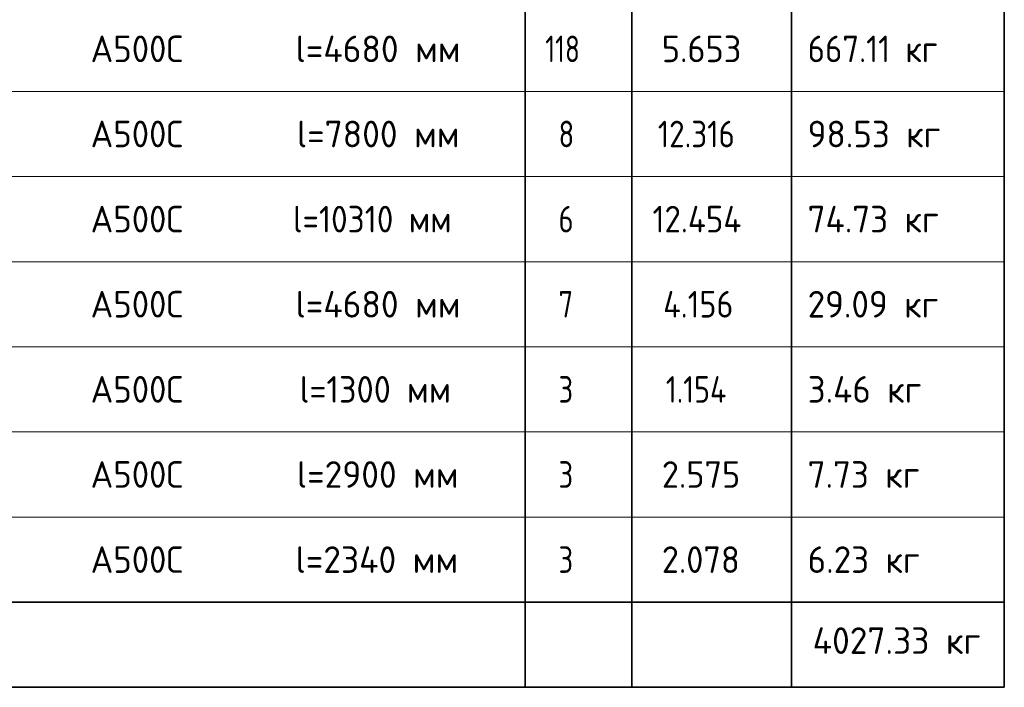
# Model space of a CAD drawing. Header units: metres. Extents: x -38 to 100, y -15 to 19.
# Tile 50 of 63: x 78.83 to 88.08, y -4.65 to 1.63. Entities that reach past the tile are written whole.
import ezdxf

# ---------------------------------------------------------------- set-up
doc = ezdxf.new("R2010")
doc.units = ezdxf.units.M
doc.styles.add('ISOCPEUR', font='txt')

msp = doc.modelspace()

# ---------------------------------------------------------------- linework, layer by layer
at = {"color": 7, "linetype": 'Continuous', "lineweight": 35, "transparency": 33554687}
for p, q in [((83.5842, 1.7519), (83.5842, 0.9519)), ((84.5842, 1.7519), (84.5842, 0.9519)), ((86.0842, 1.7519), (86.0842, 0.9519)), ((88.0842, 1.7519), (88.0842, 0.9519)), ((83.5842, 0.9519), (83.5842, 0.1519)), ((84.5842, 0.9519), (84.5842, 0.1519)), ((86.0842, 0.9519), (86.0842, 0.1519)), ((88.0842, 0.9519), (88.0842, 0.1519)), ((83.5842, 0.1519), (83.5842, -0.6481)), ((84.5842, 0.1519), (84.5842, -0.6481)), ((86.0842, 0.1519), (86.0842, -0.6481)), ((88.0842, 0.1519), (88.0842, -0.6481)), ((83.5842, -0.6481), (83.5842, -1.4481)), ((84.5842, -0.6481), (84.5842, -1.4481)), ((86.0842, -0.6481), (86.0842, -1.4481)), ((88.0842, -0.6481), (88.0842, -1.4481)), ((83.5842, -1.4481), (83.5842, -2.2481)), ((84.5842, -1.4481), (84.5842, -2.2481)), ((86.0842, -1.4481), (86.0842, -2.2481)), ((88.0842, -1.4481), (88.0842, -2.2481)), ((83.5842, -2.2481), (83.5842, -3.0481)), ((84.5842, -2.2481), (84.5842, -3.0481)), ((86.0842, -2.2481), (86.0842, -3.0481)), ((88.0842, -2.2481), (88.0842, -3.0481)), ((83.5842, -3.0481), (83.5842, -3.8481)), ((84.5842, -3.0481), (84.5842, -3.8481)), ((86.0842, -3.0481), (86.0842, -3.8481)), ((88.0842, -3.0481), (88.0842, -3.8481)), ((69.5842, -3.8481), (88.0842, -3.8481)), ((83.5842, -3.8481), (83.5842, -4.6481)), ((84.5842, -3.8481), (84.5842, -4.6481)), ((86.0842, -3.8481), (86.0842, -4.6481)), ((88.0842, -4.6481), (88.0842, -3.8481)), ((69.5842, -4.6481), (88.0842, -4.6481))]:
    msp.add_line(p, q, dxfattribs=at)
at = {"color": 7, "linetype": 'Continuous', "lineweight": 13, "transparency": 33554687}
for p, q in [((88.0842, 0.9519), (69.5842, 0.9519)), ((88.0842, 0.1519), (69.5842, 0.1519)), ((88.0842, -0.6481), (69.5842, -0.6481)), ((88.0842, -1.4481), (69.5842, -1.4481)), ((88.0842, -2.2481), (69.5842, -2.2481)), ((88.0842, -3.0481), (69.5842, -3.0481)), ((88.0842, -3.8481), (69.5842, -3.8481))]:
    msp.add_line(p, q, dxfattribs=at)

# ---------------------------------------------------------------- texts
at = {"color": 7, "linetype": 'Continuous', "lineweight": 35, "transparency": 33554687, "char_height": 0.25, "attachment_point": 7, "style": 'ISOCPEUR'}
for s, insert, width in [('\\W0.95;А500С', (79.5002, 1.2269), 1.042909), ('\\W0.97;l=4680 мм', (81.4267, 1.2269), 1.670194), ('\\W0.74;118', (83.7717, 1.2269), 0.517222), ('\\W0.94;5.653', (84.8667, 1.2269), 0.891677), ('\\W0.90;667.11 кг', (86.2367, 1.2269), 1.461696), ('\\W0.95;А500С', (79.5002, 0.4269), 1.042909), ('\\W0.97;l=7800 мм', (81.4392, 0.4269), 1.64508), ('\\W0.78;8', (83.8967, 0.4269), 0.272006), ('\\W0.85;12.316', (84.8292, 0.4269), 0.955676), ('\\W0.96;98.53 кг', (86.2367, 0.4269), 1.394319), ('\\W0.95;А500С', (79.5002, -0.3731), 1.042909), ('\\W0.91;l=10310 мм', (81.4017, -0.3731), 1.713491), ('\\W0.78;6', (83.8967, -0.3731), 0.272006), ('\\W0.90;12.454', (84.7792, -0.3731), 1.062472), ('\\W0.96;74.73 кг', (86.2367, -0.3731), 1.419458), ('\\W0.95;А500С', (79.5002, -1.1731), 1.042909), ('\\W0.97;l=4680 мм', (81.4267, -1.1731), 1.670194), ('\\W0.78;7', (83.8967, -1.1731), 0.272006), ('\\W0.88;4.156', (84.8792, -1.1731), 0.859762), ('\\W0.96;29.09 кг', (86.2367, -1.1731), 1.394319), ('\\W0.95;А500С', (79.5002, -1.9731), 1.042909), ('\\W0.94;l=1300 мм', (81.4642, -1.9731), 1.591262), ('\\W0.78;3', (83.8967, -1.9731), 0.272006), ('\\W0.82;1.154', (84.9042, -1.9731), 0.802569), ('\\W0.96;3.46 кг', (86.2367, -1.9731), 1.243911), ('\\W0.95;А500С', (79.5002, -2.7731), 1.042909), ('\\W0.97;l=2900 мм', (81.4392, -2.7731), 1.64508), ('\\W0.78;3', (83.8967, -2.7731), 0.272006), ('\\W0.94;2.575', (84.8667, -2.7731), 0.891677), ('\\W0.96;7.73 кг', (86.2367, -2.7731), 1.218742), ('\\W0.95;А500С', (79.5002, -3.5731), 1.042909), ('\\W0.97;l=2340 мм', (81.4267, -3.5731), 1.670194), ('\\W0.78;3', (83.8967, -3.5731), 0.272006), ('\\W0.94;2.078', (84.8667, -3.5731), 0.891677), ('\\W0.96;6.23 кг', (86.2367, -3.5731), 1.218742), ('\\W0.97;4027.33 кг', (86.2838, -4.3341), 1.770128)]:
    msp.add_mtext(s, dxfattribs=dict(at, insert=insert, width=width))

doc.saveas('drawing.dxf')
